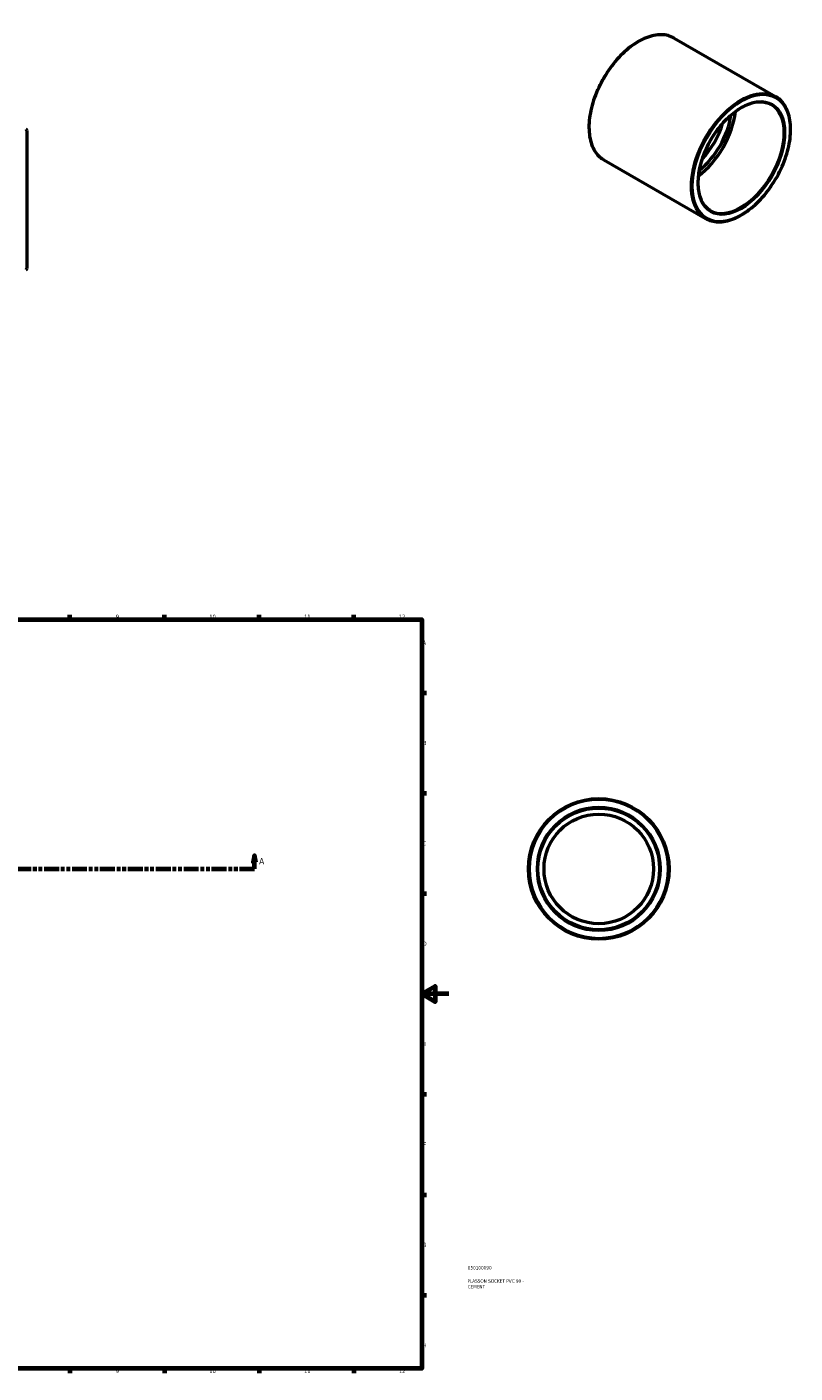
# Model space of a CAD drawing. Header units: millimetres. Extents: x -100 to 1097, y -120 to 1012.
# Tile 4 of 4: x 529 to 1097, y 17 to 1012. Entities that reach past the tile are written whole.
import ezdxf

# ---------------------------------------------------------------- set-up
doc = ezdxf.new("R2010")
doc.units = ezdxf.units.MM
doc.linetypes.add('DOUBLE_DASH_CHAIN', pattern=[1.2403, 0.6614, -0.0827, 0.1654, -0.0827, 0.1654, -0.0827])
for name, color, linetype, lineweight in [('Border (ANSI)', 7, 'Continuous', 70), ('Section Line (ANSI)', 7, 'DOUBLE_DASH_CHAIN', 70), ('Title (ISO)', 7, 'Continuous', 50), ('Visible (ANSI)', 7, 'Continuous', 50), ('Visible Narrow (ANSI)', 7, 'Continuous', 35)]:
    doc.layers.add(name, color=color, linetype=linetype, lineweight=lineweight)
doc.styles.add('Label Text (ANSI)', font='tahoma.ttf')
doc.styles.add('Note Text (ANSI)', font='tahoma.ttf')
doc.styles.add('Note Text (ISO)', font='tahoma.ttf')

# ---------------------------------------------------------------- blocks, each defined once
blk = doc.blocks.new('Borders Default Border')
at = {"layer": 'Border (ANSI)'}
for p, q in [((560.67, 574), (560.67, 577.45)), ((630.75, 574), (630.75, 577.45)), ((700.83, 574), (700.83, 577.45)), ((770.92, 574), (770.92, 577.45)), ((821, 519.75), (824.45, 519.75)), ((821, 445.5), (824.45, 445.5)), ((821, 371.25), (824.45, 371.25)), ((821, 222.75), (824.45, 222.75)), ((821, 148.5), (824.45, 148.5)), ((821, 74.25), (824.45, 74.25)), ((560.67, 20), (560.67, 16.55)), ((630.75, 20), (630.75, 16.55)), ((700.83, 20), (700.83, 16.55)), ((770.92, 20), (770.92, 16.55))]:
    blk.add_line(p, q, dxfattribs=at)
at = {"layer": 'Border (ANSI)', "flags": 128}
for points in [[(20, 20), (20, 574), (821, 574), (821, 20), (20, 20)], [(841, 297), (821, 297), (831, 302.77), (831, 291.23), (821, 297)]]:
    blk.add_lwpolyline(points, dxfattribs=at)
at = {"layer": 'Border (ANSI)', "attachment_point": 7, "style": 'Note Text (ANSI)'}
for s, insert, char_height in [('9', (594.7, 574.34), 3.05), ('10', (663.96, 574.34), 3.048), ('11', (734.04, 574.4), 3.048), ('12', (804.13, 574.4), 3.048), ('A', (821.63, 555.35), 3.05), ('B', (821.99, 481.1), 3.05), ('C', (821.8, 406.8), 3.05), ('D', (821.81, 332.6), 3.05), ('E', (822.05, 258.35), 3.05), ('F', (822.14, 184.1), 3.05), ('G', (821.66, 109.79), 3.05), ('H', (821.81, 35.6), 3.05), ('9', (594.7, 16.49), 3.05), ('10', (663.96, 16.49), 3.048), ('11', (734.04, 16.55), 3.048), ('12', (804.13, 16.55), 3.048)]:
    blk.add_mtext(s, dxfattribs=dict(at, insert=insert, char_height=char_height))
blk = doc.blocks.new('Title Blocks ISO')
at = {"layer": 'Title (ISO)', "color": 232, "true_color": 0xca0064, "style": 'Note Text (ISO)'}
for tag, p in [('PART_NUMBER_001', (34.08, 73.14)), ('DESCRIPTION_001', (33.84, 63.4)), ('DESCRIPTION_002', (33.98, 59.19))]:
    blk.add_attdef(tag, p, '', height=2.5, dxfattribs=at)
blk = doc.blocks.new('2dTransSection0')
at = {"layer": 'Section Line (ANSI)', "linetype": 'Continuous'}
for p, q in [((252.73, 399.43), (251.73, 394.43)), ((252.73, 394.43), (252.73, 399.43)), ((253.73, 394.43), (252.73, 399.43)), ((697.33, 399.43), (696.33, 394.43)), ((697.33, 394.43), (697.33, 399.43)), ((698.33, 394.43), (697.33, 399.43)), ((251.73, 394.43), (253.73, 394.43)), ((252.73, 389.43), (252.73, 394.43)), ((252.73, 389.43), (263.78, 389.43)), ((686.29, 389.43), (697.33, 389.43)), ((696.33, 394.43), (698.33, 394.43)), ((697.33, 389.43), (697.33, 394.43))]:
    blk.add_line(p, q, dxfattribs=at)
at = {"layer": 'Section Line (ANSI)', "linetype": 'DOUBLE_DASH_CHAIN', "ltscale": 16.645576}
blk.add_line((252.73, 389.43), (697.33, 389.43), dxfattribs=at)
at = {"layer": 'Section Line (ANSI)', "linetype": 'Continuous', "flags": 128}
for points in [[(253.73, 394.43), (252.73, 399.43), (251.73, 394.43), (253.73, 394.43)], [(698.33, 394.43), (697.33, 399.43), (696.33, 394.43), (698.33, 394.43)]]:
    blk.add_lwpolyline(points, dxfattribs=at)
at = {"layer": 'Section Line (ANSI)'}
for points in [[(253.73, 394.43), (252.73, 399.43), (251.73, 394.43), (253.73, 394.43)], [(698.33, 394.43), (697.33, 399.43), (696.33, 394.43), (698.33, 394.43)]]:
    blk.add_solid(points, dxfattribs=at)
at = {"layer": 'Section Line (ANSI)', "char_height": 4.57, "attachment_point": 7, "style": 'Label Text (ANSI)'}
for insert in [(245.37, 392.93), (700.8, 392.93)]:
    blk.add_mtext('A', dxfattribs=dict(at, insert=insert))

msp = doc.modelspace()

# ---------------------------------------------------------------- linework, layer by layer
at = {"layer": 'Visible (ANSI)'}
for p, q in [((1007.697, 1003.871), (1082.792, 960.627)), ((529.031, 935.582), (529.031, 833.382)), ((955.797, 913.747), (1030.892, 870.503))]:
    msp.add_line(p, q, dxfattribs=at)
for radius in [52, 45, 40.5]:
    msp.add_circle((951.964, 389.427), radius, dxfattribs=at)
for centre, start, end in [((528.131, 935.582), 0, 90), ((528.131, 833.382), 270, 0)]:
    msp.add_arc(centre, 0.9, start, end, dxfattribs=at)
for centre, major_axis, start_param, end_param in [((1021.416, 935.965), (22.456, 38.996), 4.0557493, 5.3690287), ((1021.416, 935.965), (20.211, 35.097), 4.0922294, 5.3325486), ((1017.173, 938.409), (20.211, 35.097), 4.3249985, 5.0997795)]:
    msp.add_ellipse(centre, major_axis=major_axis, ratio=0.5780931, start_param=start_param, end_param=end_param, dxfattribs=at)
for points, knots in [([(1007.697, 1003.871), (1004.917, 1005.472), (1001.708, 1006.318), (994.726, 1006.439), (990.941, 1005.683), (983.157, 1002.629), (979.154, 1000.303), (971.373, 994.325), (967.597, 990.672), (960.656, 982.417), (957.492, 977.819), (952.085, 968.138), (949.844, 963.058), (946.51, 952.918), (945.418, 947.86), (944.504, 938.267), (944.682, 933.733), (946.319, 925.656), (947.774, 922.11), (951.456, 916.944), (953.475, 915.084), (955.797, 913.747)], [5.4997209, 5.4997209, 5.4997209, 5.4997209, 5.8091467, 5.8091467, 6.1257119, 6.1257119, 6.4481155, 6.4481155, 6.7709521, 6.7709521, 7.0932974, 7.0932974, 7.4154568, 7.4154568, 7.7378607, 7.7378607, 8.0607522, 8.0607522, 8.3827922, 8.3827922, 8.6413135, 8.6413135, 8.6413135, 8.6413135]), ([(1079.298, 954.561), (1076.893, 955.946), (1074.082, 956.638), (1067.969, 956.532), (1064.69, 955.776), (1058, 952.913), (1054.596, 950.832), (1047.972, 945.547), (1044.752, 942.344), (1038.826, 935.13), (1036.121, 931.119), (1031.507, 922.7), (1029.6, 918.294), (1026.777, 909.541), (1025.862, 905.197), (1025.109, 897.022), (1025.269, 893.193), (1026.623, 886.431), (1027.818, 883.503), (1030.809, 879.214), (1032.472, 877.671), (1034.385, 876.569)], [5.4997209, 5.4997209, 5.4997209, 5.4997209, 5.8331335, 5.8331335, 6.1559646, 6.1559646, 6.4728825, 6.4728825, 6.7896978, 6.7896978, 7.1070794, 7.1070794, 7.4246473, 7.4246473, 7.7419207, 7.7419207, 8.0586126, 8.0586126, 8.3760532, 8.3760532, 8.6413135, 8.6413135, 8.6413135, 8.6413135]), ([(1030.892, 870.503), (1033.672, 868.902), (1036.881, 868.056), (1043.863, 867.935), (1047.648, 868.691), (1055.432, 871.745), (1059.435, 874.071), (1067.216, 880.049), (1070.991, 883.702), (1077.933, 891.957), (1081.097, 896.555), (1086.504, 906.236), (1088.745, 911.316), (1092.079, 921.456), (1093.171, 926.514), (1094.085, 936.107), (1093.907, 940.641), (1092.27, 948.718), (1090.815, 952.264), (1087.133, 957.43), (1085.114, 959.29), (1082.792, 960.627)], [2.3581282, 2.3581282, 2.3581282, 2.3581282, 2.667554, 2.667554, 2.9841193, 2.9841193, 3.3065229, 3.3065229, 3.6293594, 3.6293594, 3.9517048, 3.9517048, 4.2738641, 4.2738641, 4.5962681, 4.5962681, 4.9191595, 4.9191595, 5.2411995, 5.2411995, 5.4997209, 5.4997209, 5.4997209, 5.4997209])]:
    msp.add_open_spline(points, degree=3, knots=knots, dxfattribs=at)
at = {"layer": 'Visible Narrow (ANSI)'}
for radius in [51.1, 45.9]:
    msp.add_circle((951.964, 389.427), radius, dxfattribs=at)
for centre, major_axis, start_param, end_param in [((981.747, 958.809), (-25.95, -45.062), 3.1415927, 6.2831853), ((1056.842, 915.565), (25.95, 45.062), 0, 3.1415927), ((1056.842, 915.565), (22.456, 38.996), 3.1415927, 6.2831853)]:
    msp.add_ellipse(centre, major_axis=major_axis, ratio=0.5780931, start_param=start_param, end_param=end_param, dxfattribs=at)
for major_axis in [(-25.501, -44.282), (-22.906, -39.776)]:
    msp.add_ellipse((1057.478, 915.198), major_axis=major_axis, ratio=0.5780931, dxfattribs=at)

# ---------------------------------------------------------------- block references
msp.add_blockref('Borders Default Border', (0, 0))
msp.add_blockref('Title Blocks ISO', (821, 20)).add_auto_attribs({'PART_NUMBER_001': '050100090', 'DESCRIPTION_001': 'PLASSON SOCKET PVC 90 -', 'DESCRIPTION_002': 'CEMENT'})
at = {"layer": 'Section Line (ANSI)'}
msp.add_blockref('2dTransSection0', (0, 0), dxfattribs=at)

doc.saveas('drawing.dxf')
